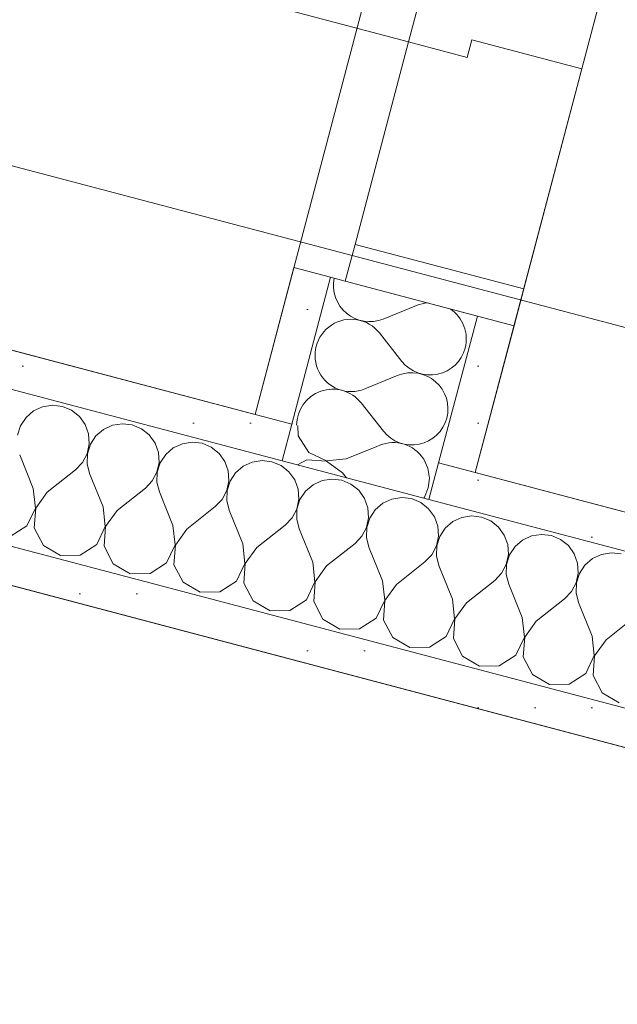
# Model space of a CAD drawing. Header units: millimetres. Extents: x -176817 to 18864955, y -12996033 to 201123.
# Tile 249 of 256: x 167398 to 167792, y 4567 to 5216. Entities that reach past the tile are written whole.
import ezdxf

# ---------------------------------------------------------------- set-up
doc = ezdxf.new("R2010")
doc.units = ezdxf.units.MM
doc.header["$MEASUREMENT"] = 0
for name, color, linetype in [('210-A Strefy', 7, 'Continuous'), ('213-A Wymiarowanie wewnętrzne', 7, 'Continuous'), ('215-A Wymiarowanie wewnętrzne 1_50', 7, 'Continuous'), ('230-A Ściany wewnętrzne', 7, 'Continuous'), ('292-PPOŻ - Linie', 7, 'Continuous')]:
    doc.layers.add(name, color=color, linetype=linetype)
doc.styles.add('STYL_AUTOMATYCZNY_4', font='arial.ttf')
doc.linetypes.add('PPOŻ EI 30', pattern='A,0,[2,TKI_PWY_A_AR_PAB_RZ_KN02_03_04_ Poziom +1 - fragment A1.Shx,S=3.968254,R=0,X=0,Y=0],-505,0', length=505)
doc.dimstyles.new('STYL_AUTOMATYCZNY__3', dxfattribs={"dimtxt": 64.999998, "dimasz": 47.5, "dimexe": 0.18, "dimexo": 0.0625, "dimgap": 0, "dimtad": 1, "dimdec": 1, "dimlfac": 0.1, "dimzin": 0, "dimdsep": 46, "dimtxsty": 'STYL_AUTOMATYCZNY_4', "dimblk": 'ARROWHEAD_11', "dimblk1": 'ARROWHEAD_11', "dimblk2": 'ARROWHEAD_11', "dimcen": 0.09, "dimclrd": 30, "dimclre": 30, "dimclrt": 30, "dimazin": 0, "dimtfac": 1, "dimtdec": 4, "dimtmove": 0, "dimatfit": 3, "dimfxl": 0, "dimtolj": 1, "dimtzin": 0, "dimarcsym": 0})
pattern_1 = [(0, (0, 0), (0, 37.5), [0, -37.5])]

# ---------------------------------------------------------------- blocks, each defined once
blk = doc.blocks.new('Sala konferencyjna_1.20_11_2', base_point=(165511.54, -7953.77))
at = {"layer": '210-A Strefy', "color": 7, "linetype": 'Continuous', "lineweight": 0, "flags": 128}
blk.add_lwpolyline([(163173.73, -8466), (173118.33, -11090.13), (176676.28, 2393.35), (166731.67, 5017.47)], close=True, dxfattribs=at)
blk = doc.blocks.new('Komunikacja _1.22_12_2', base_point=(170365.1, 5693.15))
at = {"layer": '210-A Strefy', "color": 7, "linetype": 'Continuous', "lineweight": 0, "flags": 128}
blk.add_lwpolyline([(167698.17, 4917.57), (176738.91, 2532.72), (177414.85, 5094.3), (168374.24, 7479.67)], close=True, dxfattribs=at)
blk = doc.blocks.new('Komunikacja_1.21a_32_2', base_point=(163720.27, 3763.47))
at = {"layer": '210-A Strefy', "color": 7, "linetype": 'Continuous', "lineweight": 0, "flags": 128}
blk.add_lwpolyline([(161264.69, 3171.23), (165577.08, 2033.3), (166156.87, 4230.52), (165916.21, 4294.02), (166186.03, 5316.59), (167553.14, 4955.85), (168229.26, 7518.14), (162790.43, 8953.31)], close=True, dxfattribs=at)
blk = doc.blocks.new('*X968')
at = {"layer": '230-A Ściany wewnętrzne', "color": 7, "linetype": 'Continuous', "lineweight": 0}
for p, q in [((167419.48, 4961.86), (167412.99, 4960.83)), ((167426, 4961.08), (167419.48, 4961.86)), ((167407.03, 4958.07), (167402.05, 4953.78)), ((167412.99, 4960.83), (167407.03, 4958.07)), ((167432.06, 4958.54), (167426, 4961.08)), ((167437.19, 4954.44), (167432.06, 4958.54)), ((167402.05, 4953.78), (167398.43, 4948.3)), ((167441.02, 4949.1), (167437.19, 4954.44)), ((167443.23, 4942.92), (167441.02, 4949.1)), ((167465.52, 4949.71), (167459.03, 4948.68)), ((167472.04, 4948.93), (167465.52, 4949.71)), ((167478.1, 4946.39), (167472.04, 4948.93)), ((167398.43, 4948.3), (167396.45, 4942.04)), ((167443.67, 4936.36), (167443.23, 4942.92)), ((167453.07, 4945.92), (167448.09, 4941.63)), ((167459.03, 4948.68), (167453.07, 4945.92)), ((167483.24, 4942.3), (167478.1, 4946.39)), ((167487.06, 4936.95), (167483.24, 4942.3)), ((167442.31, 4929.94), (167443.67, 4936.36)), ((167444.47, 4936.15), (167442.49, 4929.89)), ((167448.09, 4941.63), (167444.47, 4936.15)), ((167489.27, 4930.77), (167487.06, 4936.95)), ((167505.07, 4936.53), (167499.11, 4933.77)), ((167511.56, 4937.56), (167505.07, 4936.53)), ((167518.08, 4936.78), (167511.56, 4937.56)), ((167524.14, 4934.24), (167518.08, 4936.78)), ((167439.24, 4924.13), (167442.31, 4929.94)), ((167442.49, 4929.89), (167442.3, 4923.32)), ((167489.72, 4924.21), (167489.27, 4930.77)), ((167494.13, 4929.49), (167490.52, 4924)), ((167499.11, 4933.77), (167494.13, 4929.49)), ((167529.28, 4930.15), (167524.14, 4934.24)), ((167533.1, 4924.8), (167529.28, 4930.15)), ((167406.81, 4907.04), (167397.86, 4929.1)), ((167434.7, 4919.38), (167439.24, 4924.13)), ((167442.3, 4923.32), (167443.9, 4916.95)), ((167488.35, 4917.79), (167489.72, 4924.21)), ((167490.52, 4924), (167488.54, 4917.74)), ((167535.32, 4918.62), (167533.1, 4924.8)), ((167551.12, 4924.38), (167545.16, 4921.62)), ((167557.6, 4925.41), (167551.12, 4924.38)), ((167564.13, 4924.63), (167557.6, 4925.41)), ((167570.19, 4922.09), (167564.13, 4924.63)), ((167416.02, 4904.61), (167434.7, 4919.38)), ((167452.86, 4894.89), (167443.9, 4916.95)), ((167485.28, 4911.98), (167488.35, 4917.79)), ((167488.54, 4917.74), (167488.34, 4911.17)), ((167535.76, 4912.06), (167535.32, 4918.62)), ((167540.18, 4917.34), (167536.56, 4911.85)), ((167545.16, 4921.62), (167540.18, 4917.34)), ((167575.32, 4918), (167570.19, 4922.09)), ((167579.14, 4912.65), (167575.32, 4918)), ((167480.74, 4907.23), (167485.28, 4911.98)), ((167488.34, 4911.17), (167489.95, 4904.8)), ((167534.39, 4905.64), (167535.76, 4912.06)), ((167536.56, 4911.85), (167534.58, 4905.59)), ((167581.36, 4906.47), (167579.14, 4912.65)), ((167597.16, 4912.23), (167591.2, 4909.47)), ((167603.65, 4913.26), (167597.16, 4912.23)), ((167610.17, 4912.48), (167603.65, 4913.26)), ((167616.23, 4909.94), (167610.17, 4912.48)), ((167621.37, 4905.85), (167616.23, 4909.94)), ((167408.23, 4894.1), (167406.81, 4907.04)), ((167416.02, 4904.61), (167408.41, 4894.06)), ((167462.07, 4892.46), (167480.74, 4907.23)), ((167498.9, 4882.74), (167489.95, 4904.8)), ((167531.32, 4899.83), (167534.39, 4905.64)), ((167534.58, 4905.59), (167534.38, 4899.02)), ((167581.8, 4899.91), (167581.36, 4906.47)), ((167586.22, 4905.19), (167582.6, 4899.7)), ((167591.2, 4909.47), (167586.22, 4905.19)), ((167625.19, 4900.5), (167621.37, 4905.85)), ((167526.78, 4895.08), (167531.32, 4899.83)), ((167534.38, 4899.02), (167535.99, 4892.65)), ((167580.44, 4893.49), (167581.8, 4899.91)), ((167582.6, 4899.7), (167580.62, 4893.44)), ((167627.4, 4894.32), (167625.19, 4900.5)), ((167637.24, 4897.32), (167632.26, 4893.04)), ((167643.2, 4900.08), (167637.24, 4897.32)), ((167649.69, 4901.11), (167643.2, 4900.08)), ((167656.21, 4900.33), (167649.69, 4901.11)), ((167662.27, 4897.79), (167656.21, 4900.33)), ((167667.41, 4893.7), (167662.27, 4897.79)), ((167402.63, 4882.36), (167408.23, 4894.1)), ((167408.41, 4894.06), (167407.49, 4881.08)), ((167454.27, 4881.95), (167452.86, 4894.89)), ((167462.07, 4892.46), (167454.46, 4881.91)), ((167508.11, 4880.31), (167526.78, 4895.08)), ((167544.94, 4870.59), (167535.99, 4892.65)), ((167577.36, 4887.68), (167580.44, 4893.49)), ((167580.62, 4893.44), (167580.43, 4886.87)), ((167627.84, 4887.76), (167627.4, 4894.32)), ((167632.26, 4893.04), (167628.65, 4887.55)), ((167671.23, 4888.35), (167667.41, 4893.7)), ((167572.82, 4882.93), (167577.36, 4887.68)), ((167580.43, 4886.87), (167582.03, 4880.5)), ((167626.48, 4881.34), (167627.84, 4887.76)), ((167628.65, 4887.55), (167626.66, 4881.29)), ((167673.45, 4882.17), (167671.23, 4888.35)), ((167683.29, 4885.17), (167678.31, 4880.89)), ((167689.25, 4887.93), (167683.29, 4885.17)), ((167695.73, 4888.96), (167689.25, 4887.93)), ((167702.26, 4888.18), (167695.73, 4888.96)), ((167708.32, 4885.64), (167702.26, 4888.18)), ((167713.45, 4881.55), (167708.32, 4885.64)), ((167391.69, 4875.31), (167402.63, 4882.36)), ((167407.49, 4881.08), (167413.52, 4869.55)), ((167448.67, 4870.21), (167454.27, 4881.95)), ((167454.46, 4881.91), (167453.53, 4868.93)), ((167500.31, 4869.81), (167498.9, 4882.74)), ((167508.11, 4880.31), (167500.5, 4869.76)), ((167554.15, 4868.16), (167572.82, 4882.93)), ((167590.99, 4858.44), (167582.03, 4880.5)), ((167623.41, 4875.53), (167626.48, 4881.34)), ((167626.66, 4881.29), (167626.47, 4874.72)), ((167673.89, 4875.62), (167673.45, 4882.17)), ((167678.31, 4880.89), (167674.69, 4875.4)), ((167717.27, 4876.2), (167713.45, 4881.55)), ((167618.87, 4870.78), (167623.41, 4875.53)), ((167626.47, 4874.72), (167628.08, 4868.35)), ((167672.52, 4869.19), (167673.89, 4875.62)), ((167674.69, 4875.4), (167672.71, 4869.14)), ((167719.49, 4870.02), (167717.27, 4876.2)), ((167729.33, 4873.02), (167724.35, 4868.74)), ((167735.29, 4875.79), (167729.33, 4873.02)), ((167741.78, 4876.81), (167735.29, 4875.79)), ((167748.3, 4876.03), (167741.78, 4876.81)), ((167754.36, 4873.49), (167748.3, 4876.03)), ((167759.49, 4869.4), (167754.36, 4873.49)), ((167413.52, 4869.55), (167424.72, 4862.92)), ((167437.73, 4863.16), (167448.67, 4870.21)), ((167453.53, 4868.93), (167459.57, 4857.4)), ((167494.71, 4858.06), (167500.31, 4869.81)), ((167500.5, 4869.76), (167499.57, 4856.78)), ((167546.36, 4857.66), (167544.94, 4870.59)), ((167554.15, 4868.16), (167546.54, 4857.61)), ((167600.19, 4856.01), (167618.87, 4870.78)), ((167637.03, 4846.29), (167628.08, 4868.35)), ((167669.45, 4863.38), (167672.52, 4869.19)), ((167672.71, 4869.14), (167672.51, 4862.57)), ((167719.93, 4863.47), (167719.49, 4870.02)), ((167724.35, 4868.74), (167720.73, 4863.25)), ((167763.32, 4864.05), (167759.49, 4869.4)), ((167787.82, 4864.66), (167781.33, 4863.64)), ((167794.34, 4863.88), (167787.82, 4864.66)), ((167424.72, 4862.92), (167437.73, 4863.16)), ((167483.77, 4851.01), (167494.71, 4858.06)), ((167592.4, 4845.51), (167590.99, 4858.44)), ((167646.24, 4843.86), (167664.91, 4858.63)), ((167664.91, 4858.63), (167669.45, 4863.38)), ((167672.51, 4862.57), (167674.12, 4856.2)), ((167718.56, 4857.04), (167719.93, 4863.47)), ((167720.73, 4863.25), (167718.75, 4856.99)), ((167765.53, 4857.87), (167763.32, 4864.05)), ((167775.37, 4860.87), (167770.39, 4856.59)), ((167781.33, 4863.64), (167775.37, 4860.87)), ((167459.57, 4857.4), (167470.76, 4850.77)), ((167499.57, 4856.78), (167505.61, 4845.25)), ((167540.76, 4845.91), (167546.36, 4857.66)), ((167546.54, 4857.61), (167545.62, 4844.63)), ((167600.19, 4856.01), (167592.58, 4845.46)), ((167683.07, 4834.14), (167674.12, 4856.2)), ((167715.49, 4851.23), (167718.56, 4857.04)), ((167718.75, 4856.99), (167718.56, 4850.42)), ((167765.97, 4851.32), (167765.53, 4857.87)), ((167770.39, 4856.59), (167766.78, 4851.1)), ((167470.76, 4850.77), (167483.77, 4851.01)), ((167505.61, 4845.25), (167516.81, 4838.62)), ((167529.82, 4838.86), (167540.76, 4845.91)), ((167586.8, 4833.76), (167592.4, 4845.51)), ((167592.58, 4845.46), (167591.66, 4832.48)), ((167638.44, 4833.36), (167637.03, 4846.29)), ((167692.28, 4831.71), (167710.95, 4846.49)), ((167710.95, 4846.49), (167715.49, 4851.23)), ((167718.56, 4850.42), (167720.16, 4844.06)), ((167764.61, 4844.89), (167765.97, 4851.32)), ((167766.78, 4851.1), (167764.79, 4844.84)), ((167516.81, 4838.62), (167529.82, 4838.86)), ((167545.62, 4844.63), (167551.65, 4833.1)), ((167646.24, 4843.86), (167638.63, 4833.31)), ((167729.12, 4821.99), (167720.16, 4844.06)), ((167757, 4834.34), (167761.54, 4839.08)), ((167761.54, 4839.08), (167764.61, 4844.89)), ((167764.79, 4844.84), (167764.6, 4838.28)), ((167551.65, 4833.1), (167562.85, 4826.47)), ((167575.86, 4826.71), (167586.8, 4833.76)), ((167591.66, 4832.48), (167597.7, 4820.95)), ((167632.84, 4821.61), (167638.44, 4833.36)), ((167638.63, 4833.31), (167637.7, 4820.33)), ((167684.48, 4821.21), (167683.07, 4834.14)), ((167738.32, 4819.56), (167757, 4834.34)), ((167764.6, 4838.28), (167766.21, 4831.91)), ((167562.85, 4826.47), (167575.86, 4826.71)), ((167692.28, 4831.71), (167684.67, 4821.16)), ((167775.16, 4809.84), (167766.21, 4831.91)), ((167597.7, 4820.95), (167608.89, 4814.32)), ((167621.9, 4814.56), (167632.84, 4821.61)), ((167637.7, 4820.33), (167643.74, 4808.8)), ((167678.88, 4809.46), (167684.48, 4821.21)), ((167684.67, 4821.16), (167683.75, 4808.18)), ((167730.53, 4809.06), (167729.12, 4821.99)), ((167738.32, 4819.56), (167730.71, 4809.01)), ((167784.37, 4807.41), (167803.04, 4822.19)), ((167608.89, 4814.32), (167621.9, 4814.56)), ((167643.74, 4808.8), (167654.94, 4802.17)), ((167667.95, 4802.41), (167678.88, 4809.46)), ((167683.75, 4808.18), (167689.78, 4796.65)), ((167724.93, 4797.31), (167730.53, 4809.06)), ((167730.71, 4809.01), (167729.79, 4796.03)), ((167776.57, 4796.91), (167775.16, 4809.84)), ((167784.37, 4807.41), (167776.76, 4796.86)), ((167654.94, 4802.17), (167667.95, 4802.41)), ((167689.78, 4796.65), (167700.98, 4790.02)), ((167713.99, 4790.26), (167724.93, 4797.31)), ((167729.79, 4796.03), (167735.83, 4784.5)), ((167770.97, 4785.16), (167776.57, 4796.91)), ((167776.76, 4796.86), (167775.83, 4783.88)), ((167700.98, 4790.02), (167713.99, 4790.26)), ((167735.83, 4784.5), (167747.02, 4777.87)), ((167760.03, 4778.11), (167770.97, 4785.16)), ((167775.83, 4783.88), (167781.87, 4772.35)), ((167747.02, 4777.87), (167760.03, 4778.11)), ((167781.87, 4772.35), (167793.06, 4765.72))]:
    blk.add_line(p, q, dxfattribs=at)
blk = doc.blocks.new('Ściana_38_2', base_point=(176879.13, 2417.39))
at = {"layer": '230-A Ściany wewnętrzne', "linetype": 'Continuous', "lineweight": 0, "true_color": 0x000000}
h = blk.add_hatch(dxfattribs=at)
h.set_pattern_fill('Gips_0002', color=18, style=0, pattern_type=2)
h.set_pattern_definition(pattern_1)
h.paths.add_polyline_path([(167577.31, 4949.47), (166769.95, 5162.51), (166763.57, 5138.34), (167570.93, 4925.29)])
h = blk.add_hatch(dxfattribs=at)
h.set_pattern_fill('Gips_0002', color=18, style=0, pattern_type=2)
h.set_pattern_definition(pattern_1)
h.paths.add_polyline_path([(166738.05, 5041.65), (166731.67, 5017.47), (168389.92, 4579.91), (168396.29, 4604.08)])
h = blk.add_hatch(dxfattribs=at)
h.set_pattern_fill('Gips_0002', color=18, style=0, pattern_type=2)
h.set_pattern_definition(pattern_1)
h.paths.add_polyline_path([(167674, 4923.95), (167667.62, 4899.78), (168421.81, 4700.77), (168428.19, 4724.94)])
at = {"layer": '230-A Ściany wewnętrzne', "color": 7, "linetype": 'Continuous', "lineweight": 0}
for p, q in [((167577.31, 4949.47), (166769.95, 5162.51)), ((166763.57, 5138.34), (167570.93, 4925.29)), ((166738.05, 5041.65), (168396.29, 4604.08)), ((166731.67, 5017.47), (168389.92, 4579.91)), ((167577.31, 4949.47), (167570.93, 4925.29)), ((167570.93, 4925.29), (167667.62, 4899.78)), ((167667.62, 4899.78), (167674, 4923.95)), ((167674, 4923.95), (167698.17, 4917.57)), ((168428.19, 4724.94), (167674, 4923.95)), ((167667.62, 4899.78), (168421.81, 4700.77))]:
    blk.add_line(p, q, dxfattribs=at)
at = {"layer": '230-A Ściany wewnętrzne', "color": 7, "linetype": 'Continuous', "lineweight": 0, "flags": 128}
for points in [[(167553.14, 4955.85), (166769.95, 5162.51)], [(166731.67, 5017.47), (168389.92, 4579.91)], [(168428.19, 4724.94), (167698.17, 4917.57)]]:
    blk.add_lwpolyline(points, dxfattribs=at)
at = {"layer": '230-A Ściany wewnętrzne', "color": 7, "linetype": 'Continuous', "lineweight": 0}
blk.add_point((167698.17, 4917.57), dxfattribs=at)
at = {"layer": '230-A Ściany wewnętrzne', "color": 7, "lineweight": 0}
blk.add_blockref('*X968', (0, 0), dxfattribs=at)
blk = doc.blocks.new('*X1013')
at = {"layer": '230-A Ściany wewnętrzne', "color": 7, "linetype": 'Continuous', "lineweight": 0}
for p, q in [((167581.27, 4948.42), (167581.4, 4941.7)), ((167581.4, 4941.7), (167588.45, 4930.76)), ((167588.45, 4930.76), (167600.19, 4925.16)), ((167613.13, 4926.57), (167633.21, 4934.72)), ((167587.17, 4925.9), (167580.96, 4922.65)), ((167600.15, 4924.97), (167587.17, 4925.9)), ((167610.7, 4917.36), (167600.15, 4924.97)), ((167600.19, 4925.16), (167613.13, 4926.57)), ((167664.16, 4926.36), (167663.95, 4926.61)), ((167666.92, 4920.4), (167664.16, 4926.36)), ((167610.7, 4917.36), (167613.26, 4914.13)), ((167667.95, 4913.91), (167666.92, 4920.4)), ((167667.17, 4907.39), (167667.95, 4913.91)), ((167664.63, 4901.33), (167667.17, 4907.39)), ((167664.13, 4900.7), (167664.63, 4901.33))]:
    blk.add_line(p, q, dxfattribs=at)
blk = doc.blocks.new('*X1015')
at = {"layer": '230-A Ściany wewnętrzne', "color": 7, "linetype": 'Continuous', "lineweight": 0}
for p, q in [((167637.43, 5018.66), (167659.49, 5027.61)), ((167635, 5009.45), (167649.77, 4990.77)), ((167625.28, 4972.61), (167647.34, 4981.57)), ((167622.85, 4963.4), (167637.62, 4944.73)), ((167633.21, 4934.72), (167635.19, 4935.52))]:
    blk.add_line(p, q, dxfattribs=at)
for centre, start, end in [((167628.48, 5040.72), 168.31208, 292.08793), ((167668.44, 5005.55), 94.1289, 112.08793), ((167668.44, 5005.55), 345.21803, 56.30712), ((167616.33, 4994.68), 38.34814, 292.08793), ((167668.44, 5005.55), 218.34814, 345.21803), ((167656.3, 4959.5), 345.21803, 112.08793), ((167604.18, 4948.63), 38.34814, 179.93093), ((167656.3, 4959.5), 218.34814, 345.21803), ((167644.15, 4913.46), 33.46519, 112.08793)]:
    blk.add_arc(centre, 23.81, start, end, dxfattribs=at)
blk = doc.blocks.new('Drzwi podwójne_ asymetryczne 27[12]_2')
at = {"layer": '230-A Ściany wewnętrzne', "color": 7, "linetype": 'Continuous', "lineweight": 0}
for p, q in [((167654.08, 5201.21), (167664.29, 5239.89)), ((167557.39, 5226.73), (167654.08, 5201.21)), ((167692.76, 5191.01), (167695.82, 5202.61)), ((167695.82, 5202.61), (167768.34, 5183.47)), ((167618.87, 5067.78), (167654.08, 5201.21)), ((167654.08, 5201.21), (167692.76, 5191.01)), ((167768.34, 5183.47), (167730.07, 5038.44)), ((167618.87, 5067.78), (167612.49, 5043.61)), ((167730.07, 5038.44), (167618.87, 5067.78)), ((167602.82, 5046.16), (167578.65, 5052.54)), ((167612.49, 5043.61), (167602.82, 5046.16)), ((167612.49, 5043.61), (167723.69, 5014.27)), ((167699.52, 5020.64), (167612.49, 5043.61)), ((167699.52, 5020.64), (167612.49, 5043.61)), ((167730.07, 5038.44), (167723.69, 5014.27)), ((167723.69, 5014.27), (167699.52, 5020.64)), ((167723.69, 5014.27), (167699.52, 5020.64))]:
    blk.add_line(p, q, dxfattribs=at)
blk = doc.blocks.new('Ściana_58_2', base_point=(167606.52, 4864.19))
at = {"layer": '230-A Ściany wewnętrzne', "linetype": 'Continuous', "lineweight": 0, "true_color": 0x000000}
h = blk.add_hatch(dxfattribs=at)
h.set_pattern_fill('Gips_0002', color=18, style=0, pattern_type=2)
h.set_pattern_definition(pattern_1)
h.paths.add_polyline_path([(167553.14, 4955.85), (167577.31, 4949.47), (167602.82, 5046.16), (167578.65, 5052.54)])
h = blk.add_hatch(dxfattribs=at)
h.set_pattern_fill('Gips_0002', color=18, style=0, pattern_type=2)
h.set_pattern_definition(pattern_1)
h.paths.add_polyline_path([(167699.52, 5020.64), (167674, 4923.95), (167698.17, 4917.57), (167723.69, 5014.27)])
at = {"layer": '230-A Ściany wewnętrzne', "color": 7, "linetype": 'Continuous', "lineweight": 0}
for p, q in [((167578.65, 5052.54), (167553.14, 4955.85)), ((167602.82, 5046.16), (167577.31, 4949.47)), ((167602.82, 5046.16), (167578.65, 5052.54)), ((167612.49, 5043.61), (167602.82, 5046.16)), ((167699.52, 5020.64), (167612.49, 5043.61)), ((167699.52, 5020.64), (167674, 4923.95)), ((167723.69, 5014.27), (167699.52, 5020.64)), ((167698.17, 4917.57), (167723.69, 5014.27)), ((167577.31, 4949.47), (167570.93, 4925.29)), ((167570.93, 4925.29), (167667.62, 4899.78)), ((167667.62, 4899.78), (167674, 4923.95)), ((167674, 4923.95), (167698.17, 4917.57))]:
    blk.add_line(p, q, dxfattribs=at)
at = {"layer": '230-A Ściany wewnętrzne', "color": 7, "linetype": 'Continuous', "lineweight": 0, "flags": 128}
for points in [[(167578.65, 5052.54), (167553.14, 4955.85)], [(167698.17, 4917.57), (167723.69, 5014.27)]]:
    blk.add_lwpolyline(points, dxfattribs=at)
at = {"layer": '230-A Ściany wewnętrzne', "color": 7, "linetype": 'Continuous', "lineweight": 0}
for p in [(167577.31, 4949.47), (167674, 4923.95), (167698.17, 4917.57)]:
    blk.add_point(p, dxfattribs=at)
blk.add_blockref('Drzwi podwójne_ asymetryczne 27[12]_2', (0, 0), dxfattribs=at)
at = {"layer": '230-A Ściany wewnętrzne', "color": 7, "lineweight": 0}
for name in ['*X1015', '*X1013']:
    blk.add_blockref(name, (0, 0), dxfattribs=at)
blk = doc.blocks.new('*D3279')
at = {"layer": '213-A Wymiarowanie wewnętrzne', "linetype": 'Continuous', "lineweight": 200}
for points in [[(167856.33, 7406.41), (167857.28, 7401.62), (167859.99, 7397.57), (167864.04, 7394.86), (167868.83, 7393.91), (167873.61, 7394.86), (167877.66, 7397.57), (167880.37, 7401.62), (167881.33, 7406.41), (167880.37, 7411.19), (167877.66, 7415.24), (167873.61, 7417.95), (167868.83, 7418.91), (167864.04, 7417.95), (167859.99, 7415.24), (167857.28, 7411.19)], [(167256.74, 5134.18), (167257.69, 5129.4), (167260.4, 5125.34), (167264.46, 5122.63), (167269.24, 5121.68), (167274.03, 5122.63), (167278.08, 5125.34), (167280.79, 5129.4), (167281.74, 5134.18), (167280.79, 5138.97), (167278.08, 5143.02), (167274.03, 5145.73), (167269.24, 5146.68), (167264.46, 5145.73), (167260.4, 5143.02), (167257.69, 5138.97)]]:
    blk.add_hatch(color=30, dxfattribs=at).paths.add_polyline_path(points)
at = {"layer": '213-A Wymiarowanie wewnętrzne', "color": 30, "linetype": 'Continuous', "lineweight": 0}
for p, q in [((167823.5, 7418.37), (167856.74, 7409.59)), ((167880.91, 7403.22), (167914.15, 7394.45)), ((167865.64, 7394.32), (167272.43, 5146.27)), ((167223.92, 5146.14), (167257.16, 5137.37))]:
    blk.add_line(p, q, dxfattribs=at)
blk.add_circle((167868.83, 7406.41), 12.5, dxfattribs=at)
at = {"layer": '213-A Wymiarowanie wewnętrzne', "color": 30, "lineweight": 200, "insert": (167537.49, 6201.71), "char_height": 65, "attachment_point": 7, "rotation": 75.21803, "style": 'STYL_AUTOMATYCZNY_4'}
blk.add_mtext('\\A1;{\\pql;\\fArial|b0|i0|c238|p0;\\W1.000000;235}', dxfattribs=at)
blk = doc.blocks.new('ARROWHEAD_11')
at = {"color": 0, "linetype": 'Continuous', "lineweight": 0}
blk.add_line((0, 0), (-1, 0), dxfattribs=at)
at = {"color": 0, "linetype": 'Continuous', "lineweight": 0, "const_width": 0.25, "flags": 128}
blk.add_lwpolyline([(-0.125, 0, 1), (0.125, 0, 1)], format="xyb", close=True, dxfattribs=at)
blk = doc.blocks.new('*D3280')
at = {"layer": '213-A Wymiarowanie wewnętrzne', "linetype": 'Continuous', "lineweight": 200}
for points in [[(167256.74, 5134.18), (167257.69, 5129.4), (167260.4, 5125.34), (167264.46, 5122.63), (167269.24, 5121.68), (167274.03, 5122.63), (167278.08, 5125.34), (167280.79, 5129.4), (167281.74, 5134.18), (167280.79, 5138.97), (167278.08, 5143.02), (167274.03, 5145.73), (167269.24, 5146.68), (167264.46, 5145.73), (167260.4, 5143.02), (167257.69, 5138.97)], [(167231.23, 5037.49), (167232.18, 5032.71), (167234.89, 5028.65), (167238.95, 5025.94), (167243.73, 5024.99), (167248.51, 5025.94), (167252.57, 5028.65), (167255.28, 5032.71), (167256.23, 5037.49), (167255.28, 5042.27), (167252.57, 5046.33), (167248.51, 5049.04), (167243.73, 5049.99), (167238.95, 5049.04), (167234.89, 5046.33), (167232.18, 5042.27)]]:
    blk.add_hatch(color=30, dxfattribs=at).paths.add_polyline_path(points)
at = {"layer": '213-A Wymiarowanie wewnętrzne', "color": 30, "linetype": 'Continuous', "lineweight": 0}
for p, q in [((167223.92, 5146.14), (167257.16, 5137.37)), ((167281.33, 5130.99), (167314.57, 5122.22)), ((167266.05, 5122.1), (167246.92, 5049.58))]:
    blk.add_line(p, q, dxfattribs=at)
blk.add_circle((167269.24, 5134.18), 12.5, dxfattribs=at)
at = {"layer": '213-A Wymiarowanie wewnętrzne', "color": 30, "lineweight": 200, "insert": (167231.27, 5041.22), "char_height": 65, "attachment_point": 7, "rotation": 75.21803, "style": 'STYL_AUTOMATYCZNY_4'}
blk.add_mtext('\\A1;{\\pql;\\fArial|b0|i0|c238|p0;\\W1.000000;10}', dxfattribs=at)
blk = doc.blocks.new('*D3281')
at = {"layer": '213-A Wymiarowanie wewnętrzne', "linetype": 'Continuous', "lineweight": 200}
for points in [[(167231.23, 5037.49), (167232.18, 5032.71), (167234.89, 5028.65), (167238.95, 5025.94), (167243.73, 5024.99), (167248.51, 5025.94), (167252.57, 5028.65), (167255.28, 5032.71), (167256.23, 5037.49), (167255.28, 5042.27), (167252.57, 5046.33), (167248.51, 5049.04), (167243.73, 5049.99), (167238.95, 5049.04), (167234.89, 5046.33), (167232.18, 5042.27)], [(167192.96, 4892.46), (167193.91, 4887.67), (167196.62, 4883.62), (167200.67, 4880.91), (167205.46, 4879.96), (167210.24, 4880.91), (167214.3, 4883.62), (167217.01, 4887.67), (167217.96, 4892.46), (167217.01, 4897.24), (167214.3, 4901.29), (167210.24, 4904), (167205.46, 4904.96), (167200.67, 4904), (167196.62, 4901.29), (167193.91, 4897.24)]]:
    blk.add_hatch(color=30, dxfattribs=at).paths.add_polyline_path(points)
at = {"layer": '213-A Wymiarowanie wewnętrzne', "color": 30, "linetype": 'Continuous', "lineweight": 0}
for p, q in [((167198.41, 5049.45), (167231.64, 5040.68)), ((167255.82, 5034.3), (167289.05, 5025.53)), ((167240.54, 5025.4), (167208.65, 4904.54))]:
    blk.add_line(p, q, dxfattribs=at)
blk.add_circle((167243.73, 5037.49), 12.5, dxfattribs=at)
at = {"layer": '213-A Wymiarowanie wewnętrzne', "color": 30, "lineweight": 200, "insert": (167287.36, 4897.14), "char_height": 65, "attachment_point": 7, "rotation": 75.21803, "style": 'STYL_AUTOMATYCZNY_4'}
blk.add_mtext('\\A1;{\\pql;\\fArial|b0|i0|c238|p0;\\W1.000000;15}', dxfattribs=at)
blk = doc.blocks.new('*D3473')
at = {"layer": '215-A Wymiarowanie wewnętrzne 1_50', "linetype": 'Continuous', "lineweight": 200}
for points in [[(165932.57, 5483.6), (165933.52, 5478.81), (165936.23, 5474.76), (165940.29, 5472.05), (165945.07, 5471.1), (165949.85, 5472.05), (165953.91, 5474.76), (165956.62, 5478.81), (165957.57, 5483.6), (165956.62, 5488.38), (165953.91, 5492.44), (165949.85, 5495.15), (165945.07, 5496.1), (165940.29, 5495.15), (165936.23, 5492.44), (165933.52, 5488.38)], [(165905.78, 5382.07), (165906.73, 5377.29), (165909.44, 5373.23), (165913.5, 5370.52), (165918.28, 5369.57), (165923.06, 5370.52), (165927.12, 5373.23), (165929.83, 5377.29), (165930.78, 5382.07), (165929.83, 5386.86), (165927.12, 5390.91), (165923.06, 5393.62), (165918.28, 5394.57), (165913.5, 5393.62), (165909.44, 5390.91), (165906.73, 5386.86)]]:
    blk.add_hatch(color=30, dxfattribs=at).paths.add_polyline_path(points)
at = {"layer": '215-A Wymiarowanie wewnętrzne 1_50', "color": 30, "linetype": 'Continuous', "lineweight": 0}
for p, q in [((165932.98, 5486.79), (165899.75, 5495.56)), ((165990.39, 5471.64), (165957.16, 5480.41)), ((165921.47, 5394.16), (165941.88, 5471.51)), ((165906.19, 5385.26), (165872.96, 5394.03))]:
    blk.add_line(p, q, dxfattribs=at)
blk.add_circle((165945.07, 5483.6), 12.5, dxfattribs=at)
blk = doc.blocks.new('*D3474')
at = {"layer": '215-A Wymiarowanie wewnętrzne 1_50', "linetype": 'Continuous', "lineweight": 200}
for points in [[(166532.15, 7755.82), (166533.1, 7751.04), (166535.81, 7746.98), (166539.87, 7744.27), (166544.65, 7743.32), (166549.44, 7744.27), (166553.49, 7746.98), (166556.2, 7751.04), (166557.15, 7755.82), (166556.2, 7760.6), (166553.49, 7764.66), (166549.44, 7767.37), (166544.65, 7768.32), (166539.87, 7767.37), (166535.81, 7764.66), (166533.1, 7760.6)], [(165932.57, 5483.6), (165933.52, 5478.81), (165936.23, 5474.76), (165940.29, 5472.05), (165945.07, 5471.1), (165949.85, 5472.05), (165953.91, 5474.76), (165956.62, 5478.81), (165957.57, 5483.6), (165956.62, 5488.38), (165953.91, 5492.44), (165949.85, 5495.15), (165945.07, 5496.1), (165940.29, 5495.15), (165936.23, 5492.44), (165933.52, 5488.38)]]:
    blk.add_hatch(color=30, dxfattribs=at).paths.add_polyline_path(points)
at = {"layer": '215-A Wymiarowanie wewnętrzne 1_50', "color": 30, "linetype": 'Continuous', "lineweight": 0}
for p, q in [((166532.57, 7759.01), (166499.33, 7767.78)), ((166589.98, 7743.86), (166556.74, 7752.63)), ((165948.26, 5495.68), (166541.46, 7743.73)), ((165932.98, 5486.79), (165899.75, 5495.56))]:
    blk.add_line(p, q, dxfattribs=at)
at = {"layer": '215-A Wymiarowanie wewnętrzne 1_50', "color": 30, "lineweight": 200, "insert": (166213.32, 6551.12), "char_height": 65, "attachment_point": 7, "rotation": 75.21803, "style": 'STYL_AUTOMATYCZNY_4'}
blk.add_mtext('\\A1;{\\pql;\\fArial|b0|i0|c238|p0;\\W1.000000;235}', dxfattribs=at)
blk = doc.blocks.new('*D3481')
at = {"layer": '215-A Wymiarowanie wewnętrzne 1_50', "linetype": 'Continuous', "lineweight": 200}
for points in [[(166582.68, 4657), (166583.64, 4652.21), (166586.35, 4648.16), (166590.4, 4645.45), (166595.18, 4644.5), (166599.97, 4645.45), (166604.02, 4648.16), (166606.73, 4652.21), (166607.68, 4657), (166606.73, 4661.78), (166604.02, 4665.83), (166599.97, 4668.54), (166595.18, 4669.5), (166590.4, 4668.54), (166586.35, 4665.83), (166583.64, 4661.78)], [(168279.6, 4209.22), (168280.55, 4204.44), (168283.26, 4200.38), (168287.32, 4197.67), (168292.1, 4196.72), (168296.88, 4197.67), (168300.94, 4200.38), (168303.65, 4204.44), (168304.6, 4209.22), (168303.65, 4214.01), (168300.94, 4218.06), (168296.88, 4220.77), (168292.1, 4221.72), (168287.32, 4220.77), (168283.26, 4218.06), (168280.55, 4214.01)]]:
    blk.add_hatch(color=30, dxfattribs=at).paths.add_polyline_path(points)
at = {"layer": '215-A Wymiarowanie wewnętrzne 1_50', "color": 30, "linetype": 'Continuous', "lineweight": 0}
for p, q in [((166607.14, 4702.32), (166598.37, 4669.08)), ((166583.1, 4660.18), (166571.01, 4663.37)), ((168280.01, 4212.41), (166607.27, 4653.81)), ((166592, 4644.91), (166583.22, 4611.67)), ((168304.06, 4254.55), (168295.29, 4221.31)), ((168288.91, 4197.14), (168280.14, 4163.9))]:
    blk.add_line(p, q, dxfattribs=at)
for centre in [(166595.18, 4657), (168292.1, 4209.22)]:
    blk.add_circle(centre, 12.5, dxfattribs=at)
at = {"layer": '215-A Wymiarowanie wewnętrzne 1_50', "color": 30, "lineweight": 200, "insert": (167339.11, 4474.14), "char_height": 65, "attachment_point": 7, "rotation": 345.21803, "style": 'STYL_AUTOMATYCZNY_4'}
blk.add_mtext('\\A1;{\\pql;\\fArial|b0|i0|c238|p0;\\W1.000000;175,5}', dxfattribs=at)
blk = doc.blocks.new('*D3859')
at = {"layer": '215-A Wymiarowanie wewnętrzne 1_50', "linetype": 'Continuous', "lineweight": 200}
for points in [[(167811.97, 5396.19), (167812.92, 5391.41), (167815.63, 5387.35), (167819.69, 5384.64), (167824.47, 5383.69), (167829.25, 5384.64), (167833.31, 5387.35), (167836.02, 5391.41), (167836.97, 5396.19), (167836.02, 5400.98), (167833.31, 5405.03), (167829.25, 5407.74), (167824.47, 5408.69), (167819.69, 5407.74), (167815.63, 5405.03), (167812.92, 5400.98)], [(168541.98, 5203.56), (168542.93, 5198.78), (168545.64, 5194.72), (168549.7, 5192.01), (168554.48, 5191.06), (168559.26, 5192.01), (168563.32, 5194.72), (168566.03, 5198.78), (168566.98, 5203.56), (168566.03, 5208.34), (168563.32, 5212.4), (168559.26, 5215.11), (168554.48, 5216.06), (168549.7, 5215.11), (168545.64, 5212.4), (168542.93, 5208.34)]]:
    blk.add_hatch(color=30, dxfattribs=at).paths.add_polyline_path(points)
at = {"layer": '215-A Wymiarowanie wewnętrzne 1_50', "color": 30, "linetype": 'Continuous', "lineweight": 0}
for p, q in [((167836.43, 5441.52), (167827.66, 5408.28)), ((168542.39, 5206.75), (167836.56, 5393)), ((167821.28, 5384.11), (167812.51, 5350.87)), ((168566.44, 5248.88), (168557.67, 5215.65)), ((168551.29, 5191.47), (168542.52, 5158.24))]:
    blk.add_line(p, q, dxfattribs=at)
for centre in [(167824.47, 5396.19), (168554.48, 5203.56)]:
    blk.add_circle(centre, 12.5, dxfattribs=at)
at = {"layer": '215-A Wymiarowanie wewnętrzne 1_50', "color": 30, "lineweight": 200, "insert": (168108.91, 5334.58), "char_height": 65, "attachment_point": 7, "rotation": 345.21803, "style": 'STYL_AUTOMATYCZNY_4'}
blk.add_mtext('\\A1;{\\pql;\\fArial|b0|i0|c238|p0;\\W1.000000;75,5}', dxfattribs=at)
blk = doc.blocks.new('*D3860')
at = {"layer": '215-A Wymiarowanie wewnętrzne 1_50', "linetype": 'Continuous', "lineweight": 200}
for points in [[(167666.93, 5434.46), (167667.88, 5429.68), (167670.59, 5425.62), (167674.65, 5422.91), (167679.43, 5421.96), (167684.22, 5422.91), (167688.27, 5425.62), (167690.98, 5429.68), (167691.93, 5434.46), (167690.98, 5439.25), (167688.27, 5443.3), (167684.22, 5446.01), (167679.43, 5446.96), (167674.65, 5446.01), (167670.59, 5443.3), (167667.88, 5439.25)], [(167811.97, 5396.19), (167812.92, 5391.41), (167815.63, 5387.35), (167819.69, 5384.64), (167824.47, 5383.69), (167829.25, 5384.64), (167833.31, 5387.35), (167836.02, 5391.41), (167836.97, 5396.19), (167836.02, 5400.98), (167833.31, 5405.03), (167829.25, 5407.74), (167824.47, 5408.69), (167819.69, 5407.74), (167815.63, 5405.03), (167812.92, 5400.98)]]:
    blk.add_hatch(color=30, dxfattribs=at).paths.add_polyline_path(points)
at = {"layer": '215-A Wymiarowanie wewnętrzne 1_50', "color": 30, "linetype": 'Continuous', "lineweight": 0}
blk.add_line((167812.38, 5399.38), (167691.52, 5431.27), dxfattribs=at)
at = {"layer": '215-A Wymiarowanie wewnętrzne 1_50', "color": 30, "lineweight": 200, "insert": (167707.33, 5440.55), "char_height": 65, "attachment_point": 7, "rotation": 345.21803, "style": 'STYL_AUTOMATYCZNY_4'}
blk.add_mtext('\\A1;{\\pql;\\fArial|b0|i0|c238|p0;\\W1.000000;15}', dxfattribs=at)
blk = doc.blocks.new('*D3861')
at = {"layer": '215-A Wymiarowanie wewnętrzne 1_50', "linetype": 'Continuous', "lineweight": 200}
for points in [[(166540.49, 5731.7), (166541.44, 5726.92), (166544.15, 5722.86), (166548.21, 5720.15), (166552.99, 5719.2), (166557.77, 5720.15), (166561.83, 5722.86), (166564.54, 5726.92), (166565.49, 5731.7), (166564.54, 5736.49), (166561.83, 5740.54), (166557.77, 5743.25), (166552.99, 5744.2), (166548.21, 5743.25), (166544.15, 5740.54), (166541.44, 5736.49)], [(167666.93, 5434.46), (167667.88, 5429.68), (167670.59, 5425.62), (167674.65, 5422.91), (167679.43, 5421.96), (167684.22, 5422.91), (167688.27, 5425.62), (167690.98, 5429.68), (167691.93, 5434.46), (167690.98, 5439.25), (167688.27, 5443.3), (167684.22, 5446.01), (167679.43, 5446.96), (167674.65, 5446.01), (167670.59, 5443.3), (167667.88, 5439.25)]]:
    blk.add_hatch(color=30, dxfattribs=at).paths.add_polyline_path(points)
at = {"layer": '215-A Wymiarowanie wewnętrzne 1_50', "color": 30, "linetype": 'Continuous', "lineweight": 0}
for p, q in [((166564.95, 5777.03), (166556.18, 5743.79)), ((166540.9, 5734.89), (166528.82, 5738.08)), ((167667.35, 5437.65), (166565.08, 5728.51)), ((166549.8, 5719.62), (166541.03, 5686.38)), ((167691.39, 5479.79), (167682.62, 5446.55)), ((167676.24, 5422.38), (167667.47, 5389.14))]:
    blk.add_line(p, q, dxfattribs=at)
for centre in [(166552.99, 5731.7), (167679.43, 5434.46)]:
    blk.add_circle(centre, 12.5, dxfattribs=at)
at = {"layer": '215-A Wymiarowanie wewnętrzne 1_50', "color": 30, "lineweight": 200, "insert": (167014.88, 5623.27), "char_height": 65, "attachment_point": 7, "rotation": 345.21803, "style": 'STYL_AUTOMATYCZNY_4'}
blk.add_mtext('\\A1;{\\pql;\\fArial|b0|i0|c238|p0;\\W1.000000;116,5}', dxfattribs=at)

msp = doc.modelspace()

# ---------------------------------------------------------------- linework, layer by layer
at = {"layer": '210-A Strefy', "color": 252, "linetype": 'Continuous', "lineweight": 0, "flags": 128}
for points in [[(161264.69, 3171.23), (165577.08, 2033.3), (166156.87, 4230.52), (165916.21, 4294.02), (166186.03, 5316.59), (167553.14, 4955.85), (168229.26, 7518.14), (162790.43, 8953.31)], [(167698.17, 4917.57), (176738.91, 2532.72), (177414.85, 5094.3), (168374.24, 7479.67)], [(163173.73, -8466), (173118.33, -11090.13), (176676.28, 2393.35), (166731.67, 5017.47)]]:
    msp.add_lwpolyline(points, close=True, dxfattribs=at)
at = {"layer": '292-PPOŻ - Linie', "color": 112, "linetype": 'PPOŻ EI 30', "lineweight": 0, "true_color": 0x00bb5e}
msp.add_lwpolyline([(162951.92, 8781.43), (177272.62, 5002.55), (176658.36, 2674.7), (166103.45, 5459.87), (165779.48, 4232.12), (165302.95, 2426.24), (161537.16, 3419.94)], close=True, dxfattribs=at)

# ---------------------------------------------------------------- block references
at = {"layer": '210-A Strefy', "color": 7, "linetype": 'Continuous', "lineweight": 0}
for name, p in [('Komunikacja_1.21a_32_2', (163720.27, 3763.47)), ('Komunikacja _1.22_12_2', (170365.1, 5693.15)), ('Sala konferencyjna_1.20_11_2', (165511.54, -7953.77))]:
    msp.add_blockref(name, p, dxfattribs=at)
at = {"layer": '230-A Ściany wewnętrzne', "color": 7, "lineweight": 0}
for name, p in [('Ściana_58_2', (167606.52, 4864.19)), ('Ściana_38_2', (176879.13, 2417.39))]:
    msp.add_blockref(name, p, dxfattribs=at)

# ---------------------------------------------------------------- dimensions: what is measured, and where the dimension line sits
at = {"layer": '213-A Wymiarowanie wewnętrzne', "color": 30, "linetype": 'Continuous', "lineweight": 200}
for base, p1, p2, picture, middle in [((167269.24, 5134.18), (168178.23, 7324.76), (167578.65, 5052.54), '*D3279', (167525, 6281.74)), ((167243.73, 5037.49), (167578.65, 5052.54), (167553.14, 4955.85), '*D3280', (167212.46, 5097.34)), ((167205.46, 4892.46), (167553.14, 4955.85), (167366.96, 4849.84), '*D3281', (167268.56, 4953.26))]:
    dim = msp.add_linear_dim(base=base, p1=p1, p2=p2, angle=255.21803, dimstyle='STYL_AUTOMATYCZNY__3', dxfattribs=at)
    dim.commit()
    dim.dimension.update_dxf_attribs({"geometry": picture, "text_midpoint": middle, "dimtype": 160, "text_rotation": 75.21803})
at = {"layer": '215-A Wymiarowanie wewnętrzne 1_50', "color": 30, "linetype": 'Continuous', "lineweight": 200}
for base, p1, p2, angle, picture, middle, turn in [((166544.65, 7755.82), (167578.65, 5052.54), (168323.27, 7286.49), 75.21803, '*D3474', (166200.82, 6631.16), 75.21803), ((166552.99, 5731.7), (167553.14, 4955.85), (166415.85, 5211.99), 165.21803, '*D3861', (167128.45, 5626.91), 345.21803), ((167679.43, 5434.46), (167698.17, 4917.57), (167553.14, 4955.85), 165.21803, '*D3860', (167763.45, 5459.35), 345.21803), ((165945.07, 5483.6), (166183.69, 5312.04), (167578.65, 5052.54), 75.21803, '*D3473', (165887.02, 5441.93), 75.21803), ((167824.47, 5396.19), (168389.92, 4579.91), (167698.17, 4917.57), 165.21803, '*D3859', (168198.57, 5344.53), 345.21803), ((166595.18, 4657), (168389.92, 4579.91), (166284.45, 3479.43), 165.21803, '*D3481', (167452.68, 4477.78), 345.21803)]:
    dim = msp.add_linear_dim(base=base, p1=p1, p2=p2, angle=angle, dimstyle='STYL_AUTOMATYCZNY__3', dxfattribs=at)
    dim.commit()
    dim.dimension.update_dxf_attribs({"geometry": picture, "text_midpoint": middle, "dimtype": 160, "text_rotation": turn})

doc.saveas('drawing.dxf')
